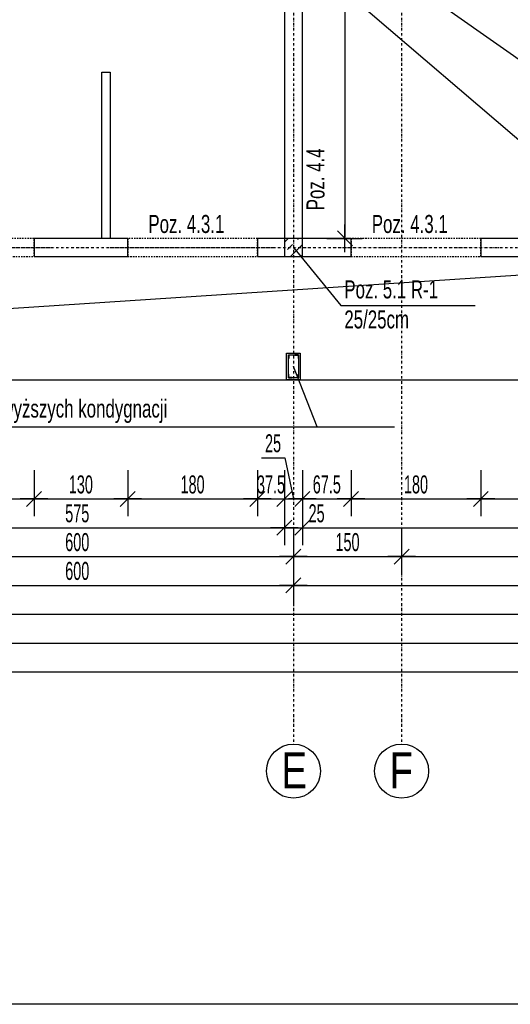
# Model space of a CAD drawing. Header units: millimetres. Extents: x -6373 to 10868, y -2819 to 2013.
# Tile 51 of 67: x 8774 to 9455, y -2060 to -695. Entities that reach past the tile are written whole.
import ezdxf

# ---------------------------------------------------------------- set-up
doc = ezdxf.new("R2010")
doc.units = ezdxf.units.MM
doc.header["$LTSCALE"] = 10
doc.linetypes.add('MO', pattern=[0.7, 0.35, -0.17, 0.01, -0.17])
doc.linetypes.add('MP', pattern=[0.36, 0.2, -0.16])
for name, color, linetype in [('BA_prg', 3, 'Continuous'), ('BA_szr', 1, 'Continuous'), ('BA_txs', 2, 'Continuous'), ('BA_wym', 1, 'Continuous'), ('BD_lpm', 1, 'MP'), ('BD_osm', 1, 'MO'), ('BD_txs', 2, 'Continuous'), ('BD_wic', 1, 'Continuous'), ('BD_wig', 3, 'Continuous'), ('BZ_odn', 1, 'Continuous'), ('BZ_txs', 2, 'Continuous')]:
    doc.layers.add(name, color=color, linetype=linetype)
doc.styles.add('BIKTS', font='bikromsw.shx', dxfattribs={"width": 0.8})
doc.styles.add('BIKWYM', font='bikromsw.shx', dxfattribs={"width": 0.6})
doc.dimstyles.new('BA_KR_100_cm', dxfattribs={"dimtxt": 25, "dimasz": 1.666667, "dimexe": 24, "dimexo": 0, "dimgap": 0, "dimtad": 0, "dimdec": 1, "dimrnd": 0.5, "dimzin": 9, "dimdsep": 46, "dimtxsty": 'BIKWYM', "dimblk": 'WYM-KR', "dimcen": 0, "dimdle": 20, "dimclrd": 256, "dimclre": 256, "dimclrt": 2, "dimadec": 0, "dimazin": 0, "dimtfac": 0.033333, "dimtdec": 1, "dimtmove": 0, "dimatfit": 3, "dimldrblk": 'WYM-KR', "dimfxl": 25, "dimfxlon": 1, "dimtvp": 0.8, "dimtolj": 1, "dimarcsym": 0})
doc.dimstyles.new('BZ_ST_100_cm', dxfattribs={"dimtxt": 25, "dimasz": 1.666667, "dimexe": 24, "dimexo": 0, "dimgap": 0, "dimtad": 0, "dimdec": 1, "dimrnd": 0.5, "dimdsep": 46, "dimtxsty": 'BIKWYM', "dimblk": 'WYM-ST', "dimcen": 0, "dimdle": 20, "dimclrd": 256, "dimclre": 256, "dimclrt": 7, "dimadec": 0, "dimazin": 0, "dimtfac": 0.033333, "dimtdec": 1, "dimtix": 1, "dimtmove": 2, "dimatfit": 3, "dimldrblk": 'WYM-ST', "dimfxl": 25, "dimfxlon": 1, "dimtvp": 0.8, "dimtolj": 1, "dimtzin": 0, "dimarcsym": 0})

# ---------------------------------------------------------------- blocks, each defined once
blk = doc.blocks.new('WYM-ST')
blk.add_hatch(color=256).paths.add_polyline_path([(-13, 2.88), (0, 0), (-13, -2.88)])
blk.add_lwpolyline([(0, 0), (-13, 2.88), (-13, -2.88), (0, 0)])
blk = doc.blocks.new('WYM-KR')
at = {"linetype": 'ByBlock'}
blk.add_line((11.52, 0), (-11.52, 0), dxfattribs=at)
at = {"color": 7, "linetype": 'ByBlock'}
blk.add_line((6.24, 6.24), (-6.24, -6.24), dxfattribs=at)
blk = doc.blocks.new('*D438')
at = {"layer": 'BA_wym', "lineweight": -2}
for p, q in [((8614.3, -1319.4), (8614.3, -1383.4)), ((8794.3, -1319.4), (8794.3, -1383.4)), ((8616, -1359.4), (8792.7, -1359.4))]:
    blk.add_line(p, q, dxfattribs=at)
at = {"layer": 'Defpoints', "color": 0}
for p in [(8614.3, -1023), (8794.3, -1023), (8794.3, -1359.4)]:
    blk.add_point(p, dxfattribs=at)
at = {"layer": 'BA_wym', "lineweight": -2, "xscale": 1.666666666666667, "yscale": 1.666666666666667, "zscale": 1.666666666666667, "rotation": 180}
blk.add_blockref('WYM-KR', (8614.3, -1359.4), dxfattribs=at)
at = {"layer": 'BA_wym', "lineweight": -2, "xscale": 1.666666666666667, "yscale": 1.666666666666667, "zscale": 1.666666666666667}
blk.add_blockref('WYM-KR', (8794.3, -1359.4), dxfattribs=at)
at = {"layer": 'BA_wym', "color": 2, "insert": (8704.3, -1339.4), "char_height": 25, "attachment_point": 5, "style": 'BIKWYM'}
blk.add_mtext('\\A1;180', dxfattribs=at)
blk = doc.blocks.new('*D439')
at = {"layer": 'BA_wym', "lineweight": -2}
for p, q in [((8794.3, -1319.4), (8794.3, -1383.4)), ((8924.3, -1319.4), (8924.3, -1383.4)), ((8796, -1359.4), (8922.7, -1359.4))]:
    blk.add_line(p, q, dxfattribs=at)
at = {"layer": 'Defpoints', "color": 0}
for p in [(8794.3, -1023), (8924.3, -1023), (8924.3, -1359.4)]:
    blk.add_point(p, dxfattribs=at)
at = {"layer": 'BA_wym', "lineweight": -2, "xscale": 1.666666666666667, "yscale": 1.666666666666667, "zscale": 1.666666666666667, "rotation": 180}
blk.add_blockref('WYM-KR', (8794.3, -1359.4), dxfattribs=at)
at = {"layer": 'BA_wym', "lineweight": -2, "xscale": 1.666666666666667, "yscale": 1.666666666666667, "zscale": 1.666666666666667}
blk.add_blockref('WYM-KR', (8924.3, -1359.4), dxfattribs=at)
at = {"layer": 'BA_wym', "color": 2, "insert": (8859.3, -1339.4), "char_height": 25, "attachment_point": 5, "style": 'BIKWYM'}
blk.add_mtext('\\A1;130', dxfattribs=at)
blk = doc.blocks.new('*D440')
at = {"layer": 'BA_wym', "lineweight": -2}
for p, q in [((8924.3, -1319.4), (8924.3, -1383.4)), ((9104.3, -1319.4), (9104.3, -1383.4)), ((8926, -1359.4), (9102.7, -1359.4))]:
    blk.add_line(p, q, dxfattribs=at)
at = {"layer": 'Defpoints', "color": 0}
for p in [(8924.3, -1023), (9104.3, -1023), (9104.3, -1359.4)]:
    blk.add_point(p, dxfattribs=at)
at = {"layer": 'BA_wym', "lineweight": -2, "xscale": 1.666666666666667, "yscale": 1.666666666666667, "zscale": 1.666666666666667, "rotation": 180}
blk.add_blockref('WYM-KR', (8924.3, -1359.4), dxfattribs=at)
at = {"layer": 'BA_wym', "lineweight": -2, "xscale": 1.666666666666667, "yscale": 1.666666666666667, "zscale": 1.666666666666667}
blk.add_blockref('WYM-KR', (9104.3, -1359.4), dxfattribs=at)
at = {"layer": 'BA_wym', "color": 2, "insert": (9014.3, -1339.4), "char_height": 25, "attachment_point": 5, "style": 'BIKWYM'}
blk.add_mtext('\\A1;180', dxfattribs=at)
blk = doc.blocks.new('*D441')
at = {"layer": 'BA_wym', "lineweight": -2}
for p, q in [((9104.3, -1319.4), (9104.3, -1383.4)), ((9141.8, -1319.4), (9141.8, -1383.4)), ((9102.7, -1359.4), (9101, -1359.4)), ((9104.3, -1359.4), (9141.8, -1359.4)), ((9143.5, -1359.4), (9145.2, -1359.4))]:
    blk.add_line(p, q, dxfattribs=at)
at = {"layer": 'Defpoints', "color": 0}
for p in [(9104.3, -1023), (9141.8, -1021.6), (9141.8, -1359.4)]:
    blk.add_point(p, dxfattribs=at)
at = {"layer": 'BA_wym', "lineweight": -2, "xscale": 1.666666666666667, "yscale": 1.666666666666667, "zscale": 1.666666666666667}
blk.add_blockref('WYM-KR', (9104.3, -1359.4), dxfattribs=at)
at = {"layer": 'BA_wym', "lineweight": -2, "xscale": 1.666666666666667, "yscale": 1.666666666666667, "zscale": 1.666666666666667, "rotation": 180}
blk.add_blockref('WYM-KR', (9141.8, -1359.4), dxfattribs=at)
at = {"layer": 'BA_wym', "color": 2, "insert": (9123.1, -1339.4), "char_height": 25, "attachment_point": 5, "style": 'BIKWYM'}
blk.add_mtext('\\A1;37.5', dxfattribs=at)
blk = doc.blocks.new('*D442')
at = {"layer": 'BA_wym', "lineweight": -2}
for p, q in [((9109.8, -1302.3), (9142.2, -1302.3)), ((9142.2, -1302.3), (9154.3, -1359.4)), ((9141.8, -1319.4), (9141.8, -1383.4)), ((9166.8, -1319.4), (9166.8, -1383.4)), ((9143.5, -1359.4), (9165.2, -1359.4))]:
    blk.add_line(p, q, dxfattribs=at)
at = {"layer": 'Defpoints', "color": 0}
for p in [(9141.8, -1021.6), (9166.8, -1023), (9166.8, -1359.4)]:
    blk.add_point(p, dxfattribs=at)
at = {"layer": 'BA_wym', "lineweight": -2, "xscale": 1.666666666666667, "yscale": 1.666666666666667, "zscale": 1.666666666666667, "rotation": 180}
blk.add_blockref('WYM-KR', (9141.8, -1359.4), dxfattribs=at)
at = {"layer": 'BA_wym', "lineweight": -2, "xscale": 1.666666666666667, "yscale": 1.666666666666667, "zscale": 1.666666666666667}
blk.add_blockref('WYM-KR', (9166.8, -1359.4), dxfattribs=at)
at = {"layer": 'BA_wym', "color": 2, "insert": (9126, -1282.3), "char_height": 25, "attachment_point": 5, "style": 'BIKWYM'}
blk.add_mtext('\\A1;25', dxfattribs=at)
blk = doc.blocks.new('*D443')
at = {"layer": 'BA_wym', "lineweight": -2}
for p, q in [((9166.8, -1319.4), (9166.8, -1383.4)), ((9234.3, -1319.4), (9234.3, -1383.4)), ((9168.5, -1359.4), (9232.7, -1359.4))]:
    blk.add_line(p, q, dxfattribs=at)
at = {"layer": 'Defpoints', "color": 0}
for p in [(9166.8, -1023), (9234.3, -1023), (9234.3, -1359.4)]:
    blk.add_point(p, dxfattribs=at)
at = {"layer": 'BA_wym', "lineweight": -2, "xscale": 1.666666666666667, "yscale": 1.666666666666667, "zscale": 1.666666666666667, "rotation": 180}
blk.add_blockref('WYM-KR', (9166.8, -1359.4), dxfattribs=at)
at = {"layer": 'BA_wym', "lineweight": -2, "xscale": 1.666666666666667, "yscale": 1.666666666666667, "zscale": 1.666666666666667}
blk.add_blockref('WYM-KR', (9234.3, -1359.4), dxfattribs=at)
at = {"layer": 'BA_wym', "color": 2, "insert": (9200.6, -1339.4), "char_height": 25, "attachment_point": 5, "style": 'BIKWYM'}
blk.add_mtext('\\A1;67.5', dxfattribs=at)
blk = doc.blocks.new('*D444')
at = {"layer": 'BA_wym', "lineweight": -2}
for p, q in [((9234.3, -1319.4), (9234.3, -1383.4)), ((9414.3, -1319.4), (9414.3, -1383.4)), ((9236, -1359.4), (9412.7, -1359.4))]:
    blk.add_line(p, q, dxfattribs=at)
at = {"layer": 'Defpoints', "color": 0}
for p in [(9234.3, -1023), (9414.3, -1023), (9414.3, -1359.4)]:
    blk.add_point(p, dxfattribs=at)
at = {"layer": 'BA_wym', "lineweight": -2, "xscale": 1.666666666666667, "yscale": 1.666666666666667, "zscale": 1.666666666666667, "rotation": 180}
blk.add_blockref('WYM-KR', (9234.3, -1359.4), dxfattribs=at)
at = {"layer": 'BA_wym', "lineweight": -2, "xscale": 1.666666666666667, "yscale": 1.666666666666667, "zscale": 1.666666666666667}
blk.add_blockref('WYM-KR', (9414.3, -1359.4), dxfattribs=at)
at = {"layer": 'BA_wym', "color": 2, "insert": (9324.3, -1339.4), "char_height": 25, "attachment_point": 5, "style": 'BIKWYM'}
blk.add_mtext('\\A1;180', dxfattribs=at)
blk = doc.blocks.new('*D445')
at = {"layer": 'BA_wym', "lineweight": -2}
for p, q in [((9414.3, -1319.4), (9414.3, -1383.4)), ((9624.3, -1319.4), (9624.3, -1383.4)), ((9416, -1359.4), (9622.7, -1359.4))]:
    blk.add_line(p, q, dxfattribs=at)
at = {"layer": 'Defpoints', "color": 0}
for p in [(9414.3, -1023), (9624.3, -1023), (9624.3, -1359.4)]:
    blk.add_point(p, dxfattribs=at)
at = {"layer": 'BA_wym', "lineweight": -2, "xscale": 1.666666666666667, "yscale": 1.666666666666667, "zscale": 1.666666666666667, "rotation": 180}
blk.add_blockref('WYM-KR', (9414.3, -1359.4), dxfattribs=at)
at = {"layer": 'BA_wym', "lineweight": -2, "xscale": 1.666666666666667, "yscale": 1.666666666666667, "zscale": 1.666666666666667}
blk.add_blockref('WYM-KR', (9624.3, -1359.4), dxfattribs=at)
at = {"layer": 'BA_wym', "color": 2, "insert": (9519.3, -1339.4), "char_height": 25, "attachment_point": 5, "style": 'BIKWYM'}
blk.add_mtext('\\A1;210', dxfattribs=at)
blk = doc.blocks.new('*D454')
at = {"layer": 'BA_wym', "lineweight": -2}
for p, q in [((8566.8, -1359.4), (8566.8, -1423.4)), ((9141.8, -1359.4), (9141.8, -1423.4)), ((8568.5, -1399.4), (9140.2, -1399.4))]:
    blk.add_line(p, q, dxfattribs=at)
at = {"layer": 'Defpoints', "color": 0}
for p in [(8566.8, -998), (9141.8, -998), (9141.8, -1399.4)]:
    blk.add_point(p, dxfattribs=at)
at = {"layer": 'BA_wym', "lineweight": -2, "xscale": 1.666666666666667, "yscale": 1.666666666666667, "zscale": 1.666666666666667, "rotation": 180}
blk.add_blockref('WYM-KR', (8566.8, -1399.4), dxfattribs=at)
at = {"layer": 'BA_wym', "lineweight": -2, "xscale": 1.666666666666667, "yscale": 1.666666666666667, "zscale": 1.666666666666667}
blk.add_blockref('WYM-KR', (9141.8, -1399.4), dxfattribs=at)
at = {"layer": 'BA_wym', "color": 2, "insert": (8854.3, -1379.4), "char_height": 25, "attachment_point": 5, "style": 'BIKWYM'}
blk.add_mtext('\\A1;575', dxfattribs=at)
blk = doc.blocks.new('*D455')
at = {"layer": 'BA_wym', "lineweight": -2}
for p, q in [((9141.8, -1359.4), (9141.8, -1423.4)), ((9166.8, -1359.4), (9166.8, -1423.4)), ((9140.2, -1399.4), (9138.5, -1399.4)), ((9141.8, -1399.4), (9166.8, -1399.4)), ((9168.5, -1399.4), (9202.5, -1399.4))]:
    blk.add_line(p, q, dxfattribs=at)
at = {"layer": 'Defpoints', "color": 0}
for p in [(9141.8, -998), (9166.8, -998), (9166.8, -1399.4)]:
    blk.add_point(p, dxfattribs=at)
at = {"layer": 'BA_wym', "lineweight": -2, "xscale": 1.666666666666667, "yscale": 1.666666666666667, "zscale": 1.666666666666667}
blk.add_blockref('WYM-KR', (9141.8, -1399.4), dxfattribs=at)
at = {"layer": 'BA_wym', "lineweight": -2, "xscale": 1.666666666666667, "yscale": 1.666666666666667, "zscale": 1.666666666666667, "rotation": 180}
blk.add_blockref('WYM-KR', (9166.8, -1399.4), dxfattribs=at)
at = {"layer": 'BA_wym', "color": 2, "insert": (9186.4, -1379.4), "char_height": 25, "attachment_point": 5, "style": 'BIKWYM'}
blk.add_mtext('\\A1;25', dxfattribs=at)
blk = doc.blocks.new('*D456')
at = {"layer": 'BA_wym', "lineweight": -2}
for p, q in [((9166.8, -1359.4), (9166.8, -1423.4)), ((9831.8, -1359.4), (9831.8, -1423.4)), ((9168.5, -1399.4), (9830.2, -1399.4))]:
    blk.add_line(p, q, dxfattribs=at)
at = {"layer": 'Defpoints', "color": 0}
for p in [(9166.8, -998), (9831.8, -1194), (9831.8, -1399.4)]:
    blk.add_point(p, dxfattribs=at)
at = {"layer": 'BA_wym', "lineweight": -2, "xscale": 1.666666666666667, "yscale": 1.666666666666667, "zscale": 1.666666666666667, "rotation": 180}
blk.add_blockref('WYM-KR', (9166.8, -1399.4), dxfattribs=at)
at = {"layer": 'BA_wym', "lineweight": -2, "xscale": 1.666666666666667, "yscale": 1.666666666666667, "zscale": 1.666666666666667}
blk.add_blockref('WYM-KR', (9831.8, -1399.4), dxfattribs=at)
at = {"layer": 'BA_wym', "color": 2, "insert": (9499.3, -1379.4), "char_height": 25, "attachment_point": 5, "style": 'BIKWYM'}
blk.add_mtext('\\A1;665', dxfattribs=at)
blk = doc.blocks.new('*D462')
at = {"layer": 'BA_wym', "lineweight": -2}
for p, q in [((8554.3, -1399.4), (8554.3, -1463.4)), ((9154.3, -1399.4), (9154.3, -1463.4)), ((8556, -1439.4), (9152.7, -1439.4))]:
    blk.add_line(p, q, dxfattribs=at)
at = {"layer": 'Defpoints', "color": 0}
for p in [(8554.3, -1023), (9154.3, -1023), (9154.3, -1439.4)]:
    blk.add_point(p, dxfattribs=at)
at = {"layer": 'BA_wym', "lineweight": -2, "xscale": 1.666666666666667, "yscale": 1.666666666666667, "zscale": 1.666666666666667, "rotation": 180}
blk.add_blockref('WYM-KR', (8554.3, -1439.4), dxfattribs=at)
at = {"layer": 'BA_wym', "lineweight": -2, "xscale": 1.666666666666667, "yscale": 1.666666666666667, "zscale": 1.666666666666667}
blk.add_blockref('WYM-KR', (9154.3, -1439.4), dxfattribs=at)
at = {"layer": 'BA_wym', "color": 2, "insert": (8854.3, -1419.4), "char_height": 25, "attachment_point": 5, "style": 'BIKWYM'}
blk.add_mtext('\\A1;600', dxfattribs=at)
blk = doc.blocks.new('*D463')
at = {"layer": 'BA_wym', "lineweight": -2}
for p, q in [((9154.3, -1399.4), (9154.3, -1463.4)), ((9304.3, -1399.4), (9304.3, -1463.4)), ((9156, -1439.4), (9302.7, -1439.4))]:
    blk.add_line(p, q, dxfattribs=at)
at = {"layer": 'Defpoints', "color": 0}
for p in [(9304.3, -917.4), (9154.3, -1023), (9304.3, -1439.4)]:
    blk.add_point(p, dxfattribs=at)
at = {"layer": 'BA_wym', "lineweight": -2, "xscale": 1.666666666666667, "yscale": 1.666666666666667, "zscale": 1.666666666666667, "rotation": 180}
blk.add_blockref('WYM-KR', (9154.3, -1439.4), dxfattribs=at)
at = {"layer": 'BA_wym', "lineweight": -2, "xscale": 1.666666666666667, "yscale": 1.666666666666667, "zscale": 1.666666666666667}
blk.add_blockref('WYM-KR', (9304.3, -1439.4), dxfattribs=at)
at = {"layer": 'BA_wym', "color": 2, "insert": (9229.3, -1419.4), "char_height": 25, "attachment_point": 5, "style": 'BIKWYM'}
blk.add_mtext('\\A1;150', dxfattribs=at)
blk = doc.blocks.new('*D464')
at = {"layer": 'BA_wym', "lineweight": -2}
for p, q in [((9304.3, -1399.4), (9304.3, -1463.4)), ((9844.3, -1399.4), (9844.3, -1463.4)), ((9306, -1439.4), (9842.7, -1439.4))]:
    blk.add_line(p, q, dxfattribs=at)
at = {"layer": 'Defpoints', "color": 0}
for p in [(9304.3, -1023.2), (9844.3, -1027.2), (9844.3, -1439.4)]:
    blk.add_point(p, dxfattribs=at)
at = {"layer": 'BA_wym', "lineweight": -2, "xscale": 1.666666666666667, "yscale": 1.666666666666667, "zscale": 1.666666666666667, "rotation": 180}
blk.add_blockref('WYM-KR', (9304.3, -1439.4), dxfattribs=at)
at = {"layer": 'BA_wym', "lineweight": -2, "xscale": 1.666666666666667, "yscale": 1.666666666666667, "zscale": 1.666666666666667}
blk.add_blockref('WYM-KR', (9844.3, -1439.4), dxfattribs=at)
at = {"layer": 'BA_wym', "color": 2, "insert": (9574.3, -1419.4), "char_height": 25, "attachment_point": 5, "style": 'BIKWYM'}
blk.add_mtext('\\A1;540', dxfattribs=at)
blk = doc.blocks.new('*D468')
at = {"layer": 'BA_wym', "lineweight": -2}
for p, q in [((8554.3, -1439.4), (8554.3, -1503.4)), ((9154.3, -1439.4), (9154.3, -1503.4)), ((8556, -1479.4), (9152.7, -1479.4))]:
    blk.add_line(p, q, dxfattribs=at)
at = {"layer": 'Defpoints', "color": 0}
for p in [(8554.3, -1157), (9154.3, -1157), (9154.3, -1479.4)]:
    blk.add_point(p, dxfattribs=at)
at = {"layer": 'BA_wym', "lineweight": -2, "xscale": 1.666666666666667, "yscale": 1.666666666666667, "zscale": 1.666666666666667, "rotation": 180}
blk.add_blockref('WYM-KR', (8554.3, -1479.4), dxfattribs=at)
at = {"layer": 'BA_wym', "lineweight": -2, "xscale": 1.666666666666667, "yscale": 1.666666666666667, "zscale": 1.666666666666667}
blk.add_blockref('WYM-KR', (9154.3, -1479.4), dxfattribs=at)
at = {"layer": 'BA_wym', "color": 2, "insert": (8854.3, -1459.4), "char_height": 25, "attachment_point": 5, "style": 'BIKWYM'}
blk.add_mtext('\\A1;600', dxfattribs=at)
blk = doc.blocks.new('*D469')
at = {"layer": 'BA_wym', "lineweight": -2}
for p, q in [((9154.3, -1439.4), (9154.3, -1503.4)), ((9856.8, -1439.4), (9856.8, -1503.4)), ((9156, -1479.4), (9855.2, -1479.4))]:
    blk.add_line(p, q, dxfattribs=at)
at = {"layer": 'Defpoints', "color": 0}
for p in [(9154.3, -1157), (9856.8, -1194), (9856.8, -1479.4)]:
    blk.add_point(p, dxfattribs=at)
at = {"layer": 'BA_wym', "lineweight": -2, "xscale": 1.666666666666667, "yscale": 1.666666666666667, "zscale": 1.666666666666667, "rotation": 180}
blk.add_blockref('WYM-KR', (9154.3, -1479.4), dxfattribs=at)
at = {"layer": 'BA_wym', "lineweight": -2, "xscale": 1.666666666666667, "yscale": 1.666666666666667, "zscale": 1.666666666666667}
blk.add_blockref('WYM-KR', (9856.8, -1479.4), dxfattribs=at)
at = {"layer": 'BA_wym', "color": 2, "insert": (9505.6, -1459.4), "char_height": 25, "attachment_point": 5, "style": 'BIKWYM'}
blk.add_mtext('\\A1;702.5', dxfattribs=at)
blk = doc.blocks.new('*D471')
at = {"layer": 'BA_wym', "lineweight": -2}
for p, q in [((7276.8, -1479.4), (7276.8, -1543.4)), ((9831.8, -1479.4), (9831.8, -1543.4)), ((7278.5, -1519.4), (9830.2, -1519.4))]:
    blk.add_line(p, q, dxfattribs=at)
at = {"layer": 'Defpoints', "color": 0}
for p in [(7276.8, -1194), (9831.8, -1194), (9831.8, -1519.4)]:
    blk.add_point(p, dxfattribs=at)
at = {"layer": 'BA_wym', "lineweight": -2, "xscale": 1.666666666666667, "yscale": 1.666666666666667, "zscale": 1.666666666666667, "rotation": 180}
blk.add_blockref('WYM-KR', (7276.8, -1519.4), dxfattribs=at)
at = {"layer": 'BA_wym', "lineweight": -2, "xscale": 1.666666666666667, "yscale": 1.666666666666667, "zscale": 1.666666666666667}
blk.add_blockref('WYM-KR', (9831.8, -1519.4), dxfattribs=at)
at = {"layer": 'BA_wym', "color": 2, "insert": (8554.3, -1499.4), "char_height": 25, "attachment_point": 5, "style": 'BIKWYM'}
blk.add_mtext('\\A1;2555', dxfattribs=at)
blk = doc.blocks.new('*D473')
at = {"layer": 'BA_wym', "lineweight": -2}
for p, q in [((7251.8, -1519.4), (7251.8, -1583.4)), ((9856.8, -1519.4), (9856.8, -1583.4)), ((7253.5, -1559.4), (9855.2, -1559.4))]:
    blk.add_line(p, q, dxfattribs=at)
at = {"layer": 'Defpoints', "color": 0}
for p in [(7251.8, -1194), (9856.8, -1194), (9856.8, -1559.4)]:
    blk.add_point(p, dxfattribs=at)
at = {"layer": 'BA_wym', "lineweight": -2, "xscale": 1.666666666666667, "yscale": 1.666666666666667, "zscale": 1.666666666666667, "rotation": 180}
blk.add_blockref('WYM-KR', (7251.8, -1559.4), dxfattribs=at)
at = {"layer": 'BA_wym', "lineweight": -2, "xscale": 1.666666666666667, "yscale": 1.666666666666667, "zscale": 1.666666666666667}
blk.add_blockref('WYM-KR', (9856.8, -1559.4), dxfattribs=at)
at = {"layer": 'BA_wym', "color": 2, "insert": (8554.3, -1539.4), "char_height": 25, "attachment_point": 5, "style": 'BIKWYM'}
blk.add_mtext('\\A1;2605', dxfattribs=at)
blk = doc.blocks.new('*D527')
at = {"layer": 'BA_wym', "lineweight": -2}
for p, q in [((10302.8, 853), (10351.8, 853)), ((10327.8, 851.3), (10327.8, -1192.3)), ((10302.8, -1194), (10351.8, -1194))]:
    blk.add_line(p, q, dxfattribs=at)
at = {"layer": 'Defpoints', "color": 0}
for p in [(9166.8, 853), (9856.8, -1194), (10327.8, -1194)]:
    blk.add_point(p, dxfattribs=at)
at = {"layer": 'BA_wym', "lineweight": -2, "xscale": 1.666666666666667, "yscale": 1.666666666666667, "zscale": 1.666666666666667}
for p, rotation in [((10327.8, 853), 90), ((10327.8, -1194), 270)]:
    blk.add_blockref('WYM-KR', p, dxfattribs=dict(at, rotation=rotation))
at = {"layer": 'BA_wym', "color": 2, "insert": (10307.8, -170.5), "char_height": 25, "attachment_point": 5, "rotation": 90, "style": 'BIKWYM'}
blk.add_mtext('\\A1;2047', dxfattribs=at)
blk = doc.blocks.new('*D570')
at = {"layer": 'BA_wym', "lineweight": -2}
for p, q in [((9200.7, -273), (9249.7, -273)), ((9225.7, -274.7), (9225.7, -996.3)), ((9200.7, -998), (9249.7, -998))]:
    blk.add_line(p, q, dxfattribs=at)
at = {"layer": 'Defpoints', "color": 0}
for p in [(9185.7, -273), (9185.7, -998), (9225.7, -998)]:
    blk.add_point(p, dxfattribs=at)
at = {"layer": 'BA_wym', "lineweight": -2, "xscale": 1.666666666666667, "yscale": 1.666666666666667, "zscale": 1.666666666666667}
for p, rotation in [((9225.7, -273), 90), ((9225.7, -998), 270)]:
    blk.add_blockref('WYM-KR', p, dxfattribs=dict(at, rotation=rotation))
at = {"layer": 'BA_wym', "color": 2, "insert": (9205.7, -635.5), "char_height": 25, "attachment_point": 5, "rotation": 90, "style": 'BIKWYM'}
blk.add_mtext('\\A1;725', dxfattribs=at)
blk = doc.blocks.new('*D641')
at = {"layer": 'BA_wym', "lineweight": -2}
for p, q in [((7080.8, -1559.4), (7080.8, -1623.4)), ((10027.8, -1559.4), (10027.8, -1623.4)), ((7082.5, -1599.4), (10026.2, -1599.4))]:
    blk.add_line(p, q, dxfattribs=at)
at = {"layer": 'Defpoints', "color": 0}
for p in [(7080.8, -95.5), (10027.8, -95.5), (10027.8, -1599.4)]:
    blk.add_point(p, dxfattribs=at)
at = {"layer": 'BA_wym', "lineweight": -2, "xscale": 1.666666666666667, "yscale": 1.666666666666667, "zscale": 1.666666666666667, "rotation": 180}
blk.add_blockref('WYM-KR', (7080.8, -1599.4), dxfattribs=at)
at = {"layer": 'BA_wym', "lineweight": -2, "xscale": 1.666666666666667, "yscale": 1.666666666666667, "zscale": 1.666666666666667}
blk.add_blockref('WYM-KR', (10027.8, -1599.4), dxfattribs=at)
at = {"layer": 'BA_wym', "color": 2, "insert": (8554.3, -1579.4), "char_height": 25, "attachment_point": 5, "style": 'BIKWYM'}
blk.add_mtext('\\A1;2947', dxfattribs=at)
blk = doc.blocks.new('*D732')
at = {"layer": 'BA_wym', "lineweight": -2}
for p, q in [((10342.8, 973), (10391.8, 973)), ((10367.8, 971.4), (10367.8, -1192.3)), ((10342.8, -1194), (10391.8, -1194))]:
    blk.add_line(p, q, dxfattribs=at)
at = {"layer": 'Defpoints', "color": 0}
for p in [(9172.8, 973), (9856.8, -1194), (10367.8, -1194)]:
    blk.add_point(p, dxfattribs=at)
at = {"layer": 'BA_wym', "lineweight": -2, "xscale": 1.666666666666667, "yscale": 1.666666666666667, "zscale": 1.666666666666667}
for p, rotation in [((10367.8, 973), 90), ((10367.8, -1194), 270)]:
    blk.add_blockref('WYM-KR', p, dxfattribs=dict(at, rotation=rotation))
at = {"layer": 'BA_wym', "color": 2, "insert": (10347.8, -110.5), "char_height": 25, "attachment_point": 5, "rotation": 90, "style": 'BIKWYM'}
blk.add_mtext('\\A1;2167', dxfattribs=at)

msp = doc.modelspace()

# ---------------------------------------------------------------- hatches: boundary and pattern name
at = {"layer": 'BA_szr'}
h = msp.add_hatch(dxfattribs=at)
h.set_pattern_fill('BIK_ZELBET', color=256, scale=100, angle=45, pattern_type=2)
h.set_pattern_definition([(45, (-2471.945, -2066.835), (-14.142136, 14.142136), []), (45, (-2479.016, -2059.764), (-14.142136, 14.142136), [10, -10])])
h.paths.add_polyline_path([(9141.83, -1022.98), (9166.83, -1022.98), (9166.83, -997.98), (9141.83, -997.98)])

# ---------------------------------------------------------------- linework, layer by layer
at = {"layer": 'BA_prg', "color": 8}
for points in [[(9147.33, -1159.48), (9152.33, -1159.48), (9152.33, -1159.73, -0.4142136), (9151.98, -1160.08), (9148.63, -1160.08, 0.4142136), (9147.93, -1160.78), (9147.93, -1164.13, -0.4142136), (9147.58, -1164.48), (9147.33, -1164.48)], [(9161.33, -1159.48), (9156.33, -1159.48), (9156.33, -1159.73, 0.4142136), (9156.68, -1160.08), (9160.03, -1160.08, -0.4142136), (9160.73, -1160.78), (9160.73, -1164.13, 0.4142136), (9161.08, -1164.48), (9161.33, -1164.48)], [(9147.33, -1191.48), (9152.33, -1191.48), (9152.33, -1191.23, 0.4142136), (9151.98, -1190.88), (9148.63, -1190.88, -0.4142136), (9147.93, -1190.18), (9147.93, -1186.83, 0.4142136), (9147.58, -1186.48), (9147.33, -1186.48)], [(9161.33, -1191.48), (9156.33, -1191.48), (9156.33, -1191.23, -0.4142136), (9156.68, -1190.88), (9160.03, -1190.88, 0.4142136), (9160.73, -1190.18), (9160.73, -1186.83, -0.4142136), (9161.08, -1186.48), (9161.33, -1186.48)]]:
    msp.add_lwpolyline(points, format="xyb", close=True, dxfattribs=at)
at = {"layer": 'BD_lpm'}
for points in [[(8614.33, -1022.98), (8794.33, -1022.98), (8794.33, -997.98), (8614.33, -997.98)], [(8924.34, -1022.98), (9104.34, -1022.98), (9104.34, -997.98), (8924.34, -997.98)], [(9234.33, -1022.98), (9414.33, -1022.98), (9414.33, -997.98), (9234.33, -997.98)]]:
    msp.add_lwpolyline(points, close=True, dxfattribs=at)
at = {"layer": 'BD_osm', "color": 5}
for p, q in [((8589.33, -1010.48), (8819.33, -1010.48)), ((8899.34, -1010.48), (9129.34, -1010.48)), ((9209.33, -1010.48), (9439.33, -1010.48))]:
    msp.add_line(p, q, dxfattribs=at)
at = {"layer": 'BD_osm'}
for points in [[(9154.33, 1513.02), (9154.33, -1699.44)], [(9304.33, 1513.02), (9304.33, -1699.44)], [(6640.83, -1010.48), (10467.83, -1010.48)]]:
    msp.add_lwpolyline(points, dxfattribs=at)
at = {"layer": 'BD_wic', "color": 5}
msp.add_line((10867.69, -2060.46), (6144.22, 1981.8), dxfattribs=at)
msp.add_lwpolyline([(6144.22, 1981.8), (10867.69, 1981.8), (10867.69, -2060.46), (6144.22, -2060.46)], close=True, dxfattribs=at)
at = {"layer": 'BD_wic'}
for points in [[(9856.83, -1022.98), (7251.83, 802.02)], [(8888.33, -997.98), (8888.33, -767.48), (8899.83, -767.48), (8899.83, -997.98)], [(7251.83, -1193.98), (9856.83, -1022.98)], [(7276.83, -1193.98), (9831.83, -1193.98)]]:
    msp.add_lwpolyline(points, dxfattribs=at)
at = {"layer": 'BD_wic', "color": 8}
for points in [[(9144.83, -1156.98), (9163.83, -1156.98), (9163.83, -1193.98), (9144.83, -1193.98)], [(9161.33, -1191.48), (9147.33, -1191.48), (9147.33, -1159.48), (9161.33, -1159.48)]]:
    msp.add_lwpolyline(points, close=True, dxfattribs=at)
at = {"layer": 'BD_wic'}
for centre in [(9154.33, -1736.94), (9304.33, -1736.94)]:
    msp.add_circle(centre, 37.5, dxfattribs=at)
at = {"layer": 'BD_wig'}
msp.add_lwpolyline([(9104.34, -1022.98), (9234.33, -1022.98), (9234.33, -997.98), (9166.83, -997.98), (9166.83, -272.98), (9180.83, -272.98), (9180.83, -247.98), (8947.33, -247.98), (8947.33, -272.98), (9141.83, -272.98), (9141.83, -997.98), (9104.34, -997.98), (9104.34, -1022.98)], dxfattribs=at)
for points in [[(8794.33, -1022.98), (8924.34, -1022.98), (8924.34, -997.98), (8794.33, -997.98)], [(9141.83, -1022.98), (9166.83, -1022.98), (9166.83, -997.98), (9141.83, -997.98)], [(9414.33, -1022.98), (9624.33, -1022.98), (9624.33, -997.98), (9414.33, -997.98)]]:
    msp.add_lwpolyline(points, close=True, dxfattribs=at)
at = {"layer": 'BZ_odn'}
msp.add_line((9187.15, -1259.44), (9154.33, -1175.48), dxfattribs=at)

# ---------------------------------------------------------------- texts
at = {"layer": 'BA_txs', "style": 'BIKTS', "width": 0.7}
msp.add_text('Poz. 4.4', height=25, rotation=90, dxfattribs=at).set_placement((9197.36, -958.86))
for p in [(8953.02, -990.4), (9263.01, -990.4)]:
    msp.add_text('Poz. 4.3.1', height=25, dxfattribs=at).set_placement(p)
at = {"layer": 'BD_txs', "style": 'BIKTS', "width": 0.8}
for s, p in [('E', (9137.52, -1761)), ('F', (9287.52, -1761))]:
    msp.add_text(s, height=50, dxfattribs=at).set_placement(p)
at = {"layer": 'BZ_txs', "char_height": 25, "attachment_point": 1, "style": 'BIKTS'}
for s, insert, width in [('{\\W0.7;Poz. 5.1 R-1\\P\\A1;25/25cm}', (9224.9, -1056.18), 452.0462), ('{\\W0.7;słupy dekoracyjne, stanowią część balustrady, nie przenoszą obciążeń z wyższych kondygnacji }', (7992.01, -1221.51), 1484.2954)]:
    msp.add_mtext(s, dxfattribs=dict(at, insert=insert, width=width))

# ---------------------------------------------------------------- dimensions: what is measured, and where the dimension line sits
at = {"layer": 'BA_wym'}
for base, p1, p2, picture, middle in [((10367.83, -1193.98), (9172.84, 973.03), (9856.83, -1193.98), '*D732', (10347.83, -110.48)), ((10327.83, -1193.98), (9166.83, 853.02), (9856.83, -1193.98), '*D527', (10307.83, -170.48)), ((9225.7, -997.98), (9185.7, -272.98), (9185.7, -997.98), '*D570', (9205.7, -635.48))]:
    dim = msp.add_linear_dim(base=base, p1=p1, p2=p2, angle=90, dimstyle='BA_KR_100_cm', override={"dimatfit": 1}, dxfattribs=at)
    dim.commit()
    dim.dimension.update_dxf_attribs({"geometry": picture, "text_midpoint": middle})
for base, p1, p2, override, picture, middle in [((10027.83, -1599.44), (7080.83, -95.48), (10027.83, -95.48), {"dimatfit": 1, "dimfxl": 40}, '*D641', (8554.33, -1579.44)), ((9304.33, -1439.44), (9154.33, -1022.98), (9304.33, -917.41), {"dimtmove": 1, "dimatfit": 1, "dimfxl": 40}, '*D463', (9229.33, -1419.44)), ((9141.83, -1399.44), (8566.83, -997.98), (9141.83, -997.98), {"dimtmove": 1, "dimatfit": 1, "dimfxl": 40}, '*D454', (8854.33, -1379.44)), ((9166.83, -1399.44), (9141.83, -997.98), (9166.83, -997.98), {"dimblk": 'WYM-KR', "dimatfit": 1, "dimfxl": 40}, '*D455', (9186.36, -1379.44)), ((9831.83, -1399.44), (9166.83, -997.98), (9831.83, -1193.98), {"dimtmove": 1, "dimatfit": 1, "dimfxl": 40}, '*D456', (9499.33, -1379.44)), ((9154.33, -1439.44), (8554.33, -1022.98), (9154.33, -1022.98), {"dimtmove": 1, "dimatfit": 1, "dimfxl": 40}, '*D462', (8854.33, -1419.44)), ((8794.33, -1359.44), (8614.33, -1022.98), (8794.33, -1022.98), {"dimtmove": 1, "dimatfit": 1, "dimfxl": 40}, '*D438', (8704.33, -1339.44)), ((8924.34, -1359.44), (8794.33, -1022.98), (8924.34, -1022.98), {"dimtmove": 1, "dimatfit": 1, "dimfxl": 40}, '*D439', (8859.33, -1339.44)), ((9104.34, -1359.44), (8924.34, -1022.98), (9104.34, -1022.98), {"dimtmove": 1, "dimatfit": 1, "dimfxl": 40}, '*D440', (9014.34, -1339.44)), ((9234.33, -1359.44), (9166.83, -1022.98), (9234.33, -1022.98), {"dimtmove": 1, "dimatfit": 1, "dimfxl": 40}, '*D443', (9200.58, -1339.44)), ((9414.33, -1359.44), (9234.33, -1022.98), (9414.33, -1022.98), {"dimtmove": 1, "dimatfit": 1, "dimfxl": 40}, '*D444', (9324.33, -1339.44)), ((9844.33, -1439.44), (9304.33, -1023.18), (9844.33, -1027.15), {"dimtmove": 1, "dimatfit": 1, "dimfxl": 40}, '*D464', (9574.33, -1419.44)), ((9624.33, -1359.44), (9414.33, -1022.98), (9624.33, -1022.98), {"dimtmove": 1, "dimatfit": 1, "dimfxl": 40}, '*D445', (9519.33, -1339.44)), ((9154.33, -1479.44), (8554.33, -1156.98), (9154.33, -1156.98), {"dimtmove": 1, "dimatfit": 1, "dimfxl": 40}, '*D468', (8854.33, -1459.44)), ((9856.83, -1479.44), (9154.33, -1156.98), (9856.83, -1193.98), {"dimtmove": 1, "dimatfit": 1, "dimfxl": 40}, '*D469', (9505.58, -1459.44)), ((9856.83, -1559.44), (7251.83, -1193.98), (9856.83, -1193.98), {"dimatfit": 1, "dimfxl": 40}, '*D473', (8554.33, -1539.44)), ((9831.83, -1519.44), (7276.83, -1193.98), (9831.83, -1193.98), {"dimtmove": 1, "dimatfit": 1, "dimfxl": 40}, '*D471', (8554.33, -1499.44))]:
    dim = msp.add_linear_dim(base=base, p1=p1, p2=p2, dimstyle='BA_KR_100_cm', override=override, dxfattribs=at)
    dim.commit()
    dim.dimension.update_dxf_attribs({"geometry": picture, "text_midpoint": middle})
for base, p1, p2, override, picture, middle in [((9141.83, -1359.44), (9104.34, -1022.98), (9141.83, -1021.64), {"dimblk": 'WYM-KR', "dimatfit": 1, "dimfxl": 40}, '*D441', (9123.08, -1359.44)), ((9166.83, -1359.44), (9141.83, -1021.64), (9166.83, -1022.98), {"dimtmove": 1, "dimatfit": 1, "dimfxl": 40}, '*D442', (9142.22, -1302.29))]:
    dim = msp.add_linear_dim(base=base, p1=p1, p2=p2, dimstyle='BA_KR_100_cm', override=override, dxfattribs=at)
    dim.commit()
    dim.dimension.update_dxf_attribs({"geometry": picture, "text_midpoint": middle, "dimtype": 160})

# ---------------------------------------------------------------- leaders
at = {"layer": 'BZ_odn', "has_arrowhead": 0}
for points in [[(9154.33, -1010.48), (9220.03, -1090.98), (9406.41, -1090.98)], [(7954.33, -1175.48), (7987.15, -1259.44), (9294.67, -1259.44)]]:
    msp.add_leader(points, dimstyle='BZ_ST_100_cm', dxfattribs=at)

doc.saveas('drawing.dxf')
